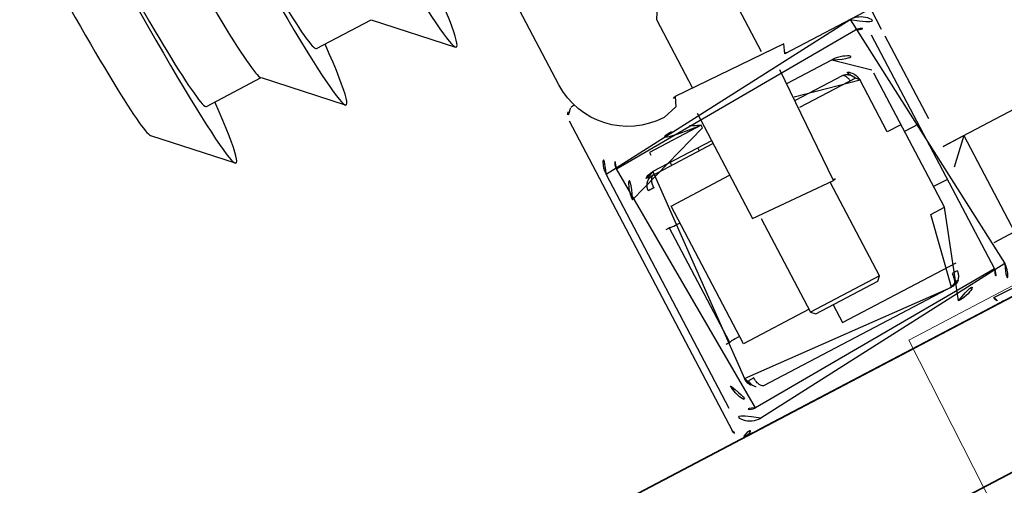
# Model space of a CAD drawing. Header units: metres. Extents: x 7408630 to 7411134, y 5569633 to 5570339.
# Tile 61 of 76: x 7410493.7162 to 7410493.8426, y 5569902.192 to 5569902.2518. Entities that reach past the tile are written whole.
import ezdxf
from ezdxf.enums import TextEntityAlignment as Align

# ---------------------------------------------------------------- set-up
doc = ezdxf.new("R2010")
doc.units = ezdxf.units.M
doc.header["$MEASUREMENT"] = 0
doc.layers.add('0-wypos-sanitarne', color=1, linetype='Continuous')
for name, color, linetype, lineweight in [('0-ZABUDOWA GK-MDF', 54, 'Continuous', 35), ('1_POSADZKA PODZIAŁY', 151, 'Continuous', 0), ('OPIS POM NOWE', 140, 'Continuous', 5), ('Opis_pom', 9, 'Continuous', 18)]:
    doc.layers.add(name, color=color, linetype=linetype, lineweight=lineweight)
doc.styles.add('ARIAL', font='tahoma.ttf')

# ---------------------------------------------------------------- blocks, each defined once
blk = doc.blocks.new('A$C324a30b8')
at = {"lineweight": 0}
for points in [[(-0.1783207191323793, -0.4783186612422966), (-0.177970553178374, -0.2391586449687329), (-0.1772702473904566, -0.1195763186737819), (-0.1755240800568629, 1.384364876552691e-06)], [(-0.1755240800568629, -1.956768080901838e-15), (0.1755240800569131, -2.033095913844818e-15)]]:
    blk.add_lwpolyline(points, dxfattribs=at)
blk = doc.blocks.new('99400_TOP')
for points in [[(-0.1599318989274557, 0.04967999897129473), (-0.1724831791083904, 0.04968022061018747, 0.4055189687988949), (-0.171998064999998, 0.05017999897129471), (-0.171998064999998, 0.05087999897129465, 0.414213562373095), (-0.172498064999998, 0.05137999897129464), (-0.187498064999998, 0.05137999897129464, 0.414213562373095), (-0.187998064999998, 0.05087999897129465), (-0.187998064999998, 0.05017999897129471, 0.4055189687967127), (-0.1875129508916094, 0.04968022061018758), (-0.18999847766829, 0.0496802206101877, -0.414213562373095), (-0.1999984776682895, 0.0596802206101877), (-0.1999984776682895, 0.1396802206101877, -0.2660007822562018), (-0.195061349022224, 0.1483038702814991)], [(-0.184998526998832, 0.06835893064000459), (-0.1849985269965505, 0.06811730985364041, -0.05005514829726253), (-0.184852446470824, 0.06785575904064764), (-0.1836350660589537, 0.06744842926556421, -0.7198969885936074), (-0.1836350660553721, 0.0670690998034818), (-0.1848524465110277, 0.06666176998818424, -0.050055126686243), (-0.1849985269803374, 0.06640021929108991), (-0.1849985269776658, 0.06611730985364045, -0.05005514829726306), (-0.1848524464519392, 0.06585575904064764), (-0.183635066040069, 0.06544842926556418, -0.7198969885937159), (-0.1836350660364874, 0.06506909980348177), (-0.1848524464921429, 0.06466176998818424, -0.05005512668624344), (-0.1849985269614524, 0.06440021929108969), (-0.1840985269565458, 0.06388060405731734), (-0.1840985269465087, 0.06281761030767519), (-0.1849985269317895, 0.06125876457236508), (-0.1849985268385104, 0.05137999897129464)], [(-0.174998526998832, 0.06835893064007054), (-0.1749985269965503, 0.06811730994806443, 0.05005514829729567), (-0.1751446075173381, 0.06785575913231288), (-0.1763619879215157, 0.06744842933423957, 0.719896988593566), (-0.176361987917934, 0.06706909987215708), (-0.1751446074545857, 0.06666177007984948, 0.05005512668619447), (-0.1749985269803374, 0.06640021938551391), (-0.1749985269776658, 0.06611730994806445, 0.05005514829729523), (-0.1751446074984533, 0.06585575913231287), (-0.176361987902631, 0.06544842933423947, 0.7198969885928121), (-0.1763619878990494, 0.06506909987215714), (-0.1751446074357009, 0.06466177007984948, 0.0500551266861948), (-0.1749985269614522, 0.0644002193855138), (-0.175898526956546, 0.063880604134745), (-0.1758985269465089, 0.06281761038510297), (-0.1749985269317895, 0.06125876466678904), (-0.1749985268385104, 0.05137999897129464)], [(-0.2001062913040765, 0.05634344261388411, 0.09130093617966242), (-0.2005536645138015, 0.05603520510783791, 0.1989090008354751), (-0.2009930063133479, 0.05497456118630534)], [(-0.1994446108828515, 0.05639836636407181, 0.1708347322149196), (-0.2001062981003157, 0.05634345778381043)], [(-0.185998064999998, 0.04817999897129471), (-0.185998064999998, 0.03287999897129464, 0.414213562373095), (-0.185498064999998, 0.03237999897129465), (-0.174498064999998, 0.03237999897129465, 0.414213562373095), (-0.173998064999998, 0.03287999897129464), (-0.173998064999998, 0.0481799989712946)], [(-0.1862480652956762, 0.04656102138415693, 0.1190956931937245), (-0.1899980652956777, 0.04764342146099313, 0.1190956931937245), (-0.1937480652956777, 0.04656102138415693)], [(-0.1984980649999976, 0.04217999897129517, -0.414213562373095), (-0.1944980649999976, 0.04617999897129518), (-0.186248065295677, 0.04617999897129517), (-0.186248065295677, 0.04656102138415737), (-0.193748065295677, 0.04656102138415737), (-0.193748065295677, 0.04617999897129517)], [(-0.173998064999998, 0.04617999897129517), (-0.1674980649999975, 0.04617999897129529, -0.414213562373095), (-0.1634980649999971, 0.04217999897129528), (-0.1635294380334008, 0.0426799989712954)], [(-0.185998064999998, 0.04417999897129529), (-0.1944980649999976, 0.04417999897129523, 0.414213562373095), (-0.1964980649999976, 0.04217999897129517), (-0.1964980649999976, 0.01517999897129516, 0.414213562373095), (-0.1944980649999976, 0.01317999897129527), (-0.1674980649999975, 0.01317999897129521, 0.414213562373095), (-0.1654980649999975, 0.01517999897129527), (-0.1654980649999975, 0.02267999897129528), (-0.1634980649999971, 0.02267999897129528), (-0.1634980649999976, 0.04217999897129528)], [(-0.1634980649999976, 0.03467999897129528), (-0.1654980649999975, 0.03467999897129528), (-0.1654980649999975, 0.04217999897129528, 0.414213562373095), (-0.1674980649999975, 0.04417999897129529), (-0.173998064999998, 0.04417999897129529)], [(-0.1944980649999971, 0.02024689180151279), (-0.1951502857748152, 0.02024387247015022), (-0.1954206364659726, 0.02024196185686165), (-0.1955995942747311, 0.02023936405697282), (-0.1956660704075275, 0.02023638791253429, 0.1164652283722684), (-0.1958896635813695, 0.02018362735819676), (-0.1960062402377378, 0.02012534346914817), (-0.1960062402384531, 0.03683391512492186), (-0.1958896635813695, 0.03677563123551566, 0.1164652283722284), (-0.1956660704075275, 0.03672287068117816), (-0.1954206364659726, 0.03671729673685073), (-0.1951502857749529, 0.03671538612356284), (-0.1944980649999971, 0.03671236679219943)], [(-0.1674980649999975, 0.01117999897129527, 0.414213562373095), (-0.1634980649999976, 0.01517999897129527), (-0.1634980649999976, 0.02267999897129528)], [(-0.1984980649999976, 0.01517999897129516, 0.414213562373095), (-0.1944980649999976, 0.01117999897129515)], [(-0.2009930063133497, 0.009984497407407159, 0.198909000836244), (-0.2005536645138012, 0.008923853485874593, 0.09130093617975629), (-0.2001062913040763, 0.008615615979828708)], [(-0.1623653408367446, 0.008486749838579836), (-0.1624946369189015, 0.008488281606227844), (-0.1626871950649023, 0.008489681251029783), (-0.162935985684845, 0.008490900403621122), (-0.1632325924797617, 0.008491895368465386), (-0.1635663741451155, 0.008492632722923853), (-0.1639258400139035, 0.008493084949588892), (-0.1642751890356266, 0.008493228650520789), (-0.1977092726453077, 0.008493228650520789), (-0.1984089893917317, 0.00849266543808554), (-0.1990272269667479, 0.008491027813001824), (-0.19948215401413, 0.008488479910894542), (-0.1996076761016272, 0.008492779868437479), (-0.1997278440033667, 0.00850655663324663), (-0.1998370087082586, 0.008527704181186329), (-0.2000326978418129, 0.00858609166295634, 0.5170328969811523), (-0.1986974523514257, 0.009524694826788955)], [(-0.1632983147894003, 0.009478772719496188, 0.4125364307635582), (-0.1622983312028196, 0.008484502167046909), (-0.1125041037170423, 0.008484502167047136), (-0.1122130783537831, 0.008513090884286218), (-0.1119331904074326, 0.008597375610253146), (-0.1116750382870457, 0.00873451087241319), (-0.1114482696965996, 0.00891896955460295), (-0.1112617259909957, 0.009144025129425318), (-0.1111222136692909, 0.009400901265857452), (-0.1110353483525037, 0.00967999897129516)]]:
    blk.add_lwpolyline(points, format="xyb")
for points in [[(-0.2494439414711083, 0.07835143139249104), (-0.241466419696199, 0.07016170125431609)], [(-0.2413629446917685, 0.07830615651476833), (-0.2334143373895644, 0.07830615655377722), (-0.2254809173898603, 0.07016170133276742)], [(-0.2253774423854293, 0.0783061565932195), (-0.2174288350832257, 0.07830615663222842), (-0.2094954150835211, 0.07016170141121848)], [(-0.200007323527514, 0.05638163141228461), (-0.1998749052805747, 0.05642196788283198), (-0.1997562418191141, 0.05644779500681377), (-0.1996235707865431, 0.05646514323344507), (-0.1994803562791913, 0.05647064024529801)], [(-0.2009930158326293, 0.05497456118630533), (-0.2009930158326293, 0.009984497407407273)], [(-0.159998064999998, 0.0466799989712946), (-0.159998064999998, 0.04967999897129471), (0.1600019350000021, 0.04967999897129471), (0.1600019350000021, 0.04667999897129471)], [(-0.159998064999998, 0.03367999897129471), (-0.159998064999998, 0.04567999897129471)], [(-0.1947798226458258, 0.04377924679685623), (-0.185998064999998, 0.04377924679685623)], [(-0.191998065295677, 0.04417999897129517), (-0.191998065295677, 0.04377924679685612)], [(-0.187998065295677, 0.04417999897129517), (-0.187998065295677, 0.04377924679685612)], [(-0.173998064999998, 0.04377924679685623), (-0.167215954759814, 0.04377924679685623)], [(-0.1666362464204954, 0.04267999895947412), (-0.1666618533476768, 0.04283769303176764), (-0.166686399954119, 0.04295136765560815), (-0.1667153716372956, 0.04306035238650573), (-0.1667486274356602, 0.04316407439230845), (-0.1667858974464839, 0.04326165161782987), (-0.1668339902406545, 0.04336661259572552), (-0.1668866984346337, 0.04346135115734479), (-0.1669436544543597, 0.04354517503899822), (-0.1670132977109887, 0.043626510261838), (-0.1670958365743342, 0.04369791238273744), (-0.1671830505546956, 0.04374776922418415), (-0.1672835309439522, 0.0437785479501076), (-0.1671816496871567, 0.04377194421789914), (-0.1670768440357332, 0.04375782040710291), (-0.1669626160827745, 0.04373371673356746), (-0.1668620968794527, 0.04370461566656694), (-0.1667652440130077, 0.04366908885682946), (-0.1666607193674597, 0.04362185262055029), (-0.1665692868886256, 0.04357223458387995), (-0.166461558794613, 0.04350250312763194), (-0.1663604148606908, 0.04342401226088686), (-0.1662663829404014, 0.04333723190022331), (-0.1661799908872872, 0.04324263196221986), (-0.1661018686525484, 0.0431408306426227), (-0.1660328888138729, 0.04303299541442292), (-0.1659734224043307, 0.04291982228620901), (-0.1659237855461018, 0.04280194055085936), (-0.1658842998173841, 0.0426799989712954), (-0.173998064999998, 0.0426799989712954)], [(-0.1849985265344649, 0.01917999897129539), (-0.1944980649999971, 0.01917999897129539), (-0.1944980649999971, 0.03917999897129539), (-0.185998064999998, 0.03917999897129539)], [(-0.1959086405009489, 0.03678511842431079), (-0.196017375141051, 0.03678687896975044), (-0.1961553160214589, 0.03678847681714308), (-0.1963177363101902, 0.0367898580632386), (-0.1964980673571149, 0.03679098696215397)], [(-0.161498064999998, 0.03367999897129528), (-0.1634980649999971, 0.03367999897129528)], [(-0.1849985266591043, 0.03237999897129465), (-0.1849985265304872, 0.01875876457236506), (-0.184498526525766, 0.01825876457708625), (-0.1754985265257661, 0.01825876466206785), (-0.1749985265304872, 0.01875876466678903), (-0.1749985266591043, 0.03237999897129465)], [(0.1600019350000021, 0.02667999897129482), (0.1570019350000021, 0.02967999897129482), (0.1600019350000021, 0.02967999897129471), (-0.159998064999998, 0.02967999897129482), (-0.156998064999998, 0.02967999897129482), (-0.159998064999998, 0.02667999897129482)], [(-0.1569980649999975, 0.02967999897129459), (-0.1569980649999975, 0.01567999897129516), (-0.1599980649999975, 0.01567999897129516)], [(-0.161498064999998, 0.02567999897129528), (-0.1634980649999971, 0.02567999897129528)], [(-0.196498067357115, 0.02016827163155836), (-0.1963177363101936, 0.02016940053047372), (-0.1961553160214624, 0.0201707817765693), (-0.1960173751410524, 0.0201723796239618), (-0.195908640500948, 0.02017414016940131)], [(-0.1749985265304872, 0.01875876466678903), (-0.1849985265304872, 0.01875876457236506)], [(-0.1819980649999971, 0.01825876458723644), (-0.1819980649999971, 0.01567999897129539), (-0.1654980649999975, 0.01567999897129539)], [(-0.1663614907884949, 0.01353433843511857), (-0.1662515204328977, 0.01363718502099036), (-0.1661841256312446, 0.01371171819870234), (-0.1661217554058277, 0.01379075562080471), (-0.1660586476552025, 0.01388358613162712), (-0.1660041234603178, 0.01397812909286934), (-0.1659578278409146, 0.01407364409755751), (-0.1659193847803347, 0.01416941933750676), (-0.1658854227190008, 0.01427527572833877), (-0.1658601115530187, 0.01437987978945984), (-0.1658424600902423, 0.01448532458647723), (-0.1658327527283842, 0.01458521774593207), (-0.1658308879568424, 0.01468825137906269), (-0.1659305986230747, 0.01468001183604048), (-0.1660642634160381, 0.01468002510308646), (-0.1662962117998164, 0.01468015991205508), (-0.1664046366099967, 0.01467983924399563), (-0.1665052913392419, 0.01467956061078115), (-0.1666069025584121, 0.0146831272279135), (-0.1666096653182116, 0.01458310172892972), (-0.16661878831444, 0.01448225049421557), (-0.1666250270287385, 0.0143795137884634), (-0.1666364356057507, 0.01427763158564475), (-0.1666519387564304, 0.01417589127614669), (-0.1666718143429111, 0.01407234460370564), (-0.1666967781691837, 0.01396655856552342), (-0.1667256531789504, 0.01386538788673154), (-0.1667582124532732, 0.01376928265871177), (-0.1668018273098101, 0.01366127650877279), (-0.1668500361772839, 0.01356207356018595), (-0.1669024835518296, 0.01347298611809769), (-0.1669684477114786, 0.01338271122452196), (-0.1670388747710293, 0.01330793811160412), (-0.1671182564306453, 0.01324620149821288), (-0.1672518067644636, 0.01318001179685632), (-0.1947494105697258, 0.01318001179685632), (-0.1949282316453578, 0.01328302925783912), (-0.1950069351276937, 0.01335898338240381), (-0.195073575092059, 0.01344371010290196), (-0.1951289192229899, 0.01353142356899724), (-0.1951800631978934, 0.0136301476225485), (-0.1952207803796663, 0.01372443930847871), (-0.1952574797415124, 0.01382543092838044), (-0.195289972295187, 0.01393256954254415), (-0.1953180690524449, 0.01404530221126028), (-0.1953384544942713, 0.01414569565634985), (-0.1953552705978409, 0.01424880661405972), (-0.1953684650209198, 0.01435419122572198), (-0.1953777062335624, 0.01446163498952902), (-0.195384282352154, 0.01457644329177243), (-0.195385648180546, 0.01468001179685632), (-0.1961660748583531, 0.01466554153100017), (-0.1961615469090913, 0.01456450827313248), (-0.1961500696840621, 0.01445942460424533), (-0.1961299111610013, 0.01435265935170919), (-0.1961042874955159, 0.01425341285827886), (-0.1960687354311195, 0.01414814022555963), (-0.1960296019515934, 0.01405477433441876), (-0.1959786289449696, 0.01395395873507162), (-0.1959242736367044, 0.01386341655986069), (-0.1958606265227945, 0.01377283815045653), (-0.195790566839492, 0.01368730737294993), (-0.1957144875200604, 0.01360725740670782), (-0.1956327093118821, 0.01353300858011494)]]:
    blk.add_lwpolyline(points)
for points in [[(-0.199998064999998, 0.01267999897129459), (-0.199998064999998, 0.0466799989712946, -0.414213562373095), (-0.196998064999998, 0.0496799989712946), (-0.162998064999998, 0.0496799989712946, -0.414213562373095), (-0.159998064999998, 0.0466799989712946), (-0.159998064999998, 0.01267999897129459, -0.414213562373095), (-0.162998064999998, 0.00967999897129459), (-0.196998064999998, 0.00967999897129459, -0.414213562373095)], [(-0.161498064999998, 0.0466799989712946), (-0.161498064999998, 0.01267999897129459, -0.414213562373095), (-0.162998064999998, 0.01117999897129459), (-0.196998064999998, 0.01117999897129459, -0.414213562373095), (-0.198498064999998, 0.01267999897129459), (-0.198498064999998, 0.0466799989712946, -0.414213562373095), (-0.196998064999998, 0.0481799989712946), (-0.162998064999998, 0.0481799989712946, -0.414213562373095)]]:
    blk.add_lwpolyline(points, format="xyb", close=True)
blk.add_lwpolyline([(-0.1946662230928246, 0.04377924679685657), (-0.1946642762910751, 0.0437792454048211), (-0.1946634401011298, 0.04377924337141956), (-0.1946626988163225, 0.04377924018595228), (-0.1946620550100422, 0.04377923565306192), (-0.1946615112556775, 0.04377922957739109), (-0.1946610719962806, 0.04377922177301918), (-0.1946607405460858, 0.04377921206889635), (-0.1946605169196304, 0.04377920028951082), (-0.1946604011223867, 0.04377918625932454), (-0.1946606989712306, 0.04377912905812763), (-0.1946610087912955, 0.04377910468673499), (-0.1946614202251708, 0.043779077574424), (-0.1946619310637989, 0.0437790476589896), (-0.1946625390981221, 0.04377901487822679), (-0.1946632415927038, 0.04377897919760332), (-0.1946649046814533, 0.04377889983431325), (-0.1946668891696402, 0.04377881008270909), (-0.1946691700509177, 0.04377871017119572), (-0.1946716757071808, 0.04377860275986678), (-0.1946743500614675, 0.04377848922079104), (-0.1946771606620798, 0.04377836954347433), (-0.1946800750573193, 0.0437782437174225), (-0.1946921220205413, 0.04377767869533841), (-0.1946980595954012, 0.04377734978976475), (-0.1947039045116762, 0.04377696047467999), (-0.1947067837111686, 0.04377673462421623), (-0.1947095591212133, 0.04377648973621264), (-0.1947121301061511, 0.04377623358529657), (-0.1947145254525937, 0.04377596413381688), (-0.1947167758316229, 0.04377567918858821), (-0.1947189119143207, 0.04377537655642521), (-0.1947229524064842, 0.04377471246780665), (-0.1947247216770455, 0.04377439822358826), (-0.1947263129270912, 0.04377410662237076), (-0.1947294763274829, 0.04377348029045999), (-0.1947313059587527, 0.04377309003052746), (-0.194732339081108, 0.0437728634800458), (-0.1947334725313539, 0.04377261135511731), (-0.1947347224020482, 0.04377233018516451), (-0.1947361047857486, 0.04377201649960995), (-0.1947376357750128, 0.04377166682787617), (-0.1947393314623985, 0.04377127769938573), (-0.1947412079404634, 0.04377084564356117), (-0.1947432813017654, 0.04377036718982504), (-0.1947455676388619, 0.04376983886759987), (-0.1947480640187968, 0.04376926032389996), (-0.1947506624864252, 0.0437686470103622), (-0.1947533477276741, 0.04376799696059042), (-0.1947561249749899, 0.0437673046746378), (-0.1947589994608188, 0.04376656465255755), (-0.1947619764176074, 0.04376577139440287), (-0.1947650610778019, 0.04376491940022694), (-0.1947682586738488, 0.04376400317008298), (-0.1947715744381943, 0.04376301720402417), (-0.194778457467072, 0.0437608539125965), (-0.194785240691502, 0.04375856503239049), (-0.194791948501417, 0.04375614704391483), (-0.1947986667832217, 0.0437535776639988), (-0.1948054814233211, 0.04375083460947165), (-0.1948124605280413, 0.04374790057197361), (-0.1948194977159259, 0.04374480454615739), (-0.1948265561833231, 0.04374155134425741), (-0.1948336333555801, 0.04373813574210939), (-0.194840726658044, 0.04373455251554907), (-0.194847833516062, 0.04373079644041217), (-0.1948549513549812, 0.04372686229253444), (-0.1948620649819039, 0.04372275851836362), (-0.1948691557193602, 0.04371850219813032), (-0.1948762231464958, 0.04371409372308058), (-0.1948832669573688, 0.04370953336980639), (-0.1948902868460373, 0.04370482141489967), (-0.1948972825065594, 0.04369995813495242), (-0.1949042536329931, 0.04369494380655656), (-0.1949111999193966, 0.04368977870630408), (-0.1949181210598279, 0.04368446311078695), (-0.1949250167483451, 0.0436789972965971), (-0.1949318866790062, 0.04367338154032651), (-0.1949387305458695, 0.04366761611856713), (-0.1949455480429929, 0.04366170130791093), (-0.1949523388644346, 0.04365563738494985), (-0.1949591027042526, 0.04364942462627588), (-0.194965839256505, 0.04364306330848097), (-0.1949725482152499, 0.04363655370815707), (-0.1949792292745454, 0.04362989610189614), (-0.1949858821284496, 0.04362309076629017), (-0.1949925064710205, 0.04361613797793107), (-0.1949991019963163, 0.04360903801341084), (-0.195005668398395, 0.04360179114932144), (-0.1950122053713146, 0.04359439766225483), (-0.1950187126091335, 0.04358685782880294), (-0.1950251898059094, 0.04357917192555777), (-0.1950316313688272, 0.04357134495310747), (-0.195038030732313, 0.04356338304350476), (-0.1950443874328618, 0.04355528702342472), (-0.195050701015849, 0.0435470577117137), (-0.1950569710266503, 0.04353869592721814), (-0.1950631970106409, 0.04353020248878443), (-0.1950693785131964, 0.04352157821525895), (-0.1950755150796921, 0.04351282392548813), (-0.1950816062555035, 0.04350394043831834), (-0.195087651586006, 0.04349492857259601), (-0.1950936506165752, 0.04348578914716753), (-0.1950996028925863, 0.04347652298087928), (-0.1951055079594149, 0.04346713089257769), (-0.1951113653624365, 0.04345761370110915), (-0.1951171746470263, 0.04344797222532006), (-0.1951229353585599, 0.04343820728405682), (-0.1951286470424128, 0.04342831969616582), (-0.1951343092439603, 0.04341831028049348), (-0.1951399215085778, 0.04340817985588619), (-0.195145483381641, 0.04339792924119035), (-0.195150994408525, 0.04338755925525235), (-0.1951564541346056, 0.04337707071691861), (-0.1951618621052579, 0.04336646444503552), (-0.1951672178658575, 0.04335574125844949), (-0.1951725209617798, 0.0433449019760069), (-0.1951777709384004, 0.04333394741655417), (-0.1951829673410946, 0.04332287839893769), (-0.1951881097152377, 0.04331169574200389), (-0.1951931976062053, 0.04330040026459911), (-0.1951982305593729, 0.0432889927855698), (-0.1952032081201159, 0.04327747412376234), (-0.1952081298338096, 0.04326584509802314), (-0.1952129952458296, 0.04325410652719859), (-0.1952178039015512, 0.0432422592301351), (-0.1952225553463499, 0.04323030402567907), (-0.1952272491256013, 0.0432182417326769), (-0.1952318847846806, 0.04320607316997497), (-0.1952364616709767, 0.04319379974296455), (-0.19524096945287, 0.04318145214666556), (-0.1952454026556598, 0.04316904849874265), (-0.1952497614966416, 0.04315659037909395), (-0.1952582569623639, 0.04313151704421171), (-0.1952664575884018, 0.04310624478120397), (-0.1952743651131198, 0.04308078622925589), (-0.1952819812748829, 0.04305515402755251), (-0.1952893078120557, 0.043029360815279), (-0.195296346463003, 0.04300341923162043), (-0.1953030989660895, 0.04297734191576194), (-0.1953095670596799, 0.04295114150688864), (-0.195315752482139, 0.04292483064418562), (-0.1953216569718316, 0.04289842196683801), (-0.1953272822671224, 0.04287192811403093), (-0.195332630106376, 0.04284536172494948), (-0.1953377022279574, 0.04281873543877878), (-0.1953425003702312, 0.04279206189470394), (-0.1953470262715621, 0.04276535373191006), (-0.1953512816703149, 0.04273862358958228), (-0.1953552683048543, 0.04271188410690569), (-0.1953589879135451, 0.04268514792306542), (-0.1953624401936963, 0.04265842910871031), (-0.1953655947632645, 0.04263175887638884), (-0.1953684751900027, 0.04260512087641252), (-0.195371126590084, 0.0425784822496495), (-0.195372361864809, 0.0425652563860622), (-0.1953729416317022, 0.04255876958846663), (-0.1953734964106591, 0.04255237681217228), (-0.1953740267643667, 0.04254608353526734), (-0.1953745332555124, 0.04253989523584), (-0.1953750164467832, 0.04253381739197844), (-0.1953754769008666, 0.04252785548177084), (-0.1953759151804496, 0.04252201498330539), (-0.1953763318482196, 0.04251630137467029), (-0.1953767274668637, 0.0425107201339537), (-0.1953771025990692, 0.04250527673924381), (-0.1953774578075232, 0.04249997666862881), (-0.1953777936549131, 0.0424948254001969), (-0.195378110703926, 0.04248982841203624), (-0.1953784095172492, 0.04248499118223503), (-0.1953786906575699, 0.04248031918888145), (-0.1953789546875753, 0.04247581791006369), (-0.1953792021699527, 0.04247149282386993), (-0.1953794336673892, 0.04246734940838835), (-0.1953796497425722, 0.04246339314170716), (-0.1953798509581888, 0.0424596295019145), (-0.1953800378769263, 0.0424560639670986), (-0.1953802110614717, 0.04245270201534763), (-0.1953803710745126, 0.04244954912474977), (-0.1953805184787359, 0.0424466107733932), (-0.195380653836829, 0.04244389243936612), (-0.1953807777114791, 0.04244139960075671), (-0.1953808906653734, 0.04243913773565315), (-0.1953809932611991, 0.04243711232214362), (-0.1953811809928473, 0.04243357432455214), (-0.1953813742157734, 0.04243019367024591), (-0.1953815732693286, 0.04242692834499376), (-0.1953817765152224, 0.04242377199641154), (-0.1953819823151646, 0.04242071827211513), (-0.1953823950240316, 0.04241489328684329), (-0.1953827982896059, 0.0424094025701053), (-0.1953831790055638, 0.04240419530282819), (-0.1953835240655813, 0.04239922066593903), (-0.1953838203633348, 0.04239442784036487), (-0.1953840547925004, 0.04238976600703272), (-0.1953842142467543, 0.04238518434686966), (-0.1953842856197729, 0.04238063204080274), (-0.1953842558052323, 0.04237605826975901), (-0.1953841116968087, 0.04237141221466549), (-0.1953838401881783, 0.04236664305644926), (-0.1953834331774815, 0.04236175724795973), (-0.1953829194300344, 0.04235705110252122), (-0.1953823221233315, 0.04235255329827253), (-0.1953816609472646, 0.0423482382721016), (-0.1953809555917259, 0.04234408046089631), (-0.1953802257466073, 0.04234005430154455), (-0.1953794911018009, 0.04233613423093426), (-0.1953780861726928, 0.04232851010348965), (-0.1953768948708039, 0.04232097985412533), (-0.1953764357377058, 0.04231720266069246), (-0.1953761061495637, 0.04231342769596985), (-0.1953759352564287, 0.04230966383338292), (-0.1953759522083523, 0.04230591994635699), (-0.195376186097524, 0.04230220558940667), (-0.1953766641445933, 0.04229854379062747), (-0.1953774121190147, 0.04229495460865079), (-0.1953784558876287, 0.04229145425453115), (-0.1953798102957, 0.0422880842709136), (-0.1953806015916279, 0.04228646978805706), (-0.1953814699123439, 0.04228490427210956), (-0.1953824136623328, 0.04228339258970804), (-0.1953834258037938, 0.04228194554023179), (-0.195384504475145, 0.04228056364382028), (-0.1953856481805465, 0.04227924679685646), (-0.1953874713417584, 0.04227740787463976), (-0.1953894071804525, 0.0422757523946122), (-0.1953914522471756, 0.04227428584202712), (-0.1953936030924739, 0.04227301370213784), (-0.1953958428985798, 0.04227194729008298), (-0.1953981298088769, 0.04227110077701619), (-0.1954004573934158, 0.04227046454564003), (-0.195402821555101, 0.04227002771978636), (-0.1954076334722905, 0.04226970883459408), (-0.1954124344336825, 0.04227004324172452), (-0.1954171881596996, 0.04227090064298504), (-0.195421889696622, 0.0422721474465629), (-0.1954311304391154, 0.04227528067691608), (-0.1954406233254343, 0.04227862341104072), (-0.1954457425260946, 0.04228020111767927), (-0.195451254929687, 0.04228162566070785), (-0.1954572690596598, 0.04228282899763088), (-0.1954604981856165, 0.04228332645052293), (-0.1954638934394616, 0.04228374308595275), (-0.1954711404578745, 0.04228429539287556), (-0.1954785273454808, 0.04228444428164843), (-0.1954860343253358, 0.04228425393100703), (-0.1954937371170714, 0.04228379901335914), (-0.1955017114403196, 0.0422831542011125), (-0.1955100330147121, 0.04228239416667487), (-0.1955187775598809, 0.04228159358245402), (-0.1955280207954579, 0.04228082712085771), (-0.1955378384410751, 0.04228016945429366), (-0.1955482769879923, 0.04227969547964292), (-0.1955587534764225, 0.04227944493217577), (-0.1955691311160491, 0.04227935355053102), (-0.1955795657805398, 0.04227933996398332), (-0.195590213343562, 0.04227932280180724), (-0.1956120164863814, 0.04227918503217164), (-0.1956335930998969, 0.04227910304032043), (-0.1956548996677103, 0.0422790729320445), (-0.1956759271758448, 0.04227908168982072), (-0.1956966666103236, 0.04227911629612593), (-0.1957372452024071, 0.04227921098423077), (-0.1957570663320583, 0.0422792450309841), (-0.195776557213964, 0.04227925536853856), (-0.1959476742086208, 0.04227932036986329), (-0.1959622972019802, 0.04227932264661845), (-0.1959764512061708, 0.0422793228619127), (-0.1959901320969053, 0.0422793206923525), (-0.1960033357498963, 0.04227931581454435), (-0.1960160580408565, 0.04227930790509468), (-0.1960282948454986, 0.04227929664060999), (-0.1960400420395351, 0.04227928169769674), (-0.1960512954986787, 0.04227926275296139), (-0.1960620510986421, 0.04227923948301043), (-0.1960722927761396, 0.04227929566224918), (-0.196081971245, 0.04227974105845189), (-0.1960910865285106, 0.04228052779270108), (-0.1960996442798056, 0.04228156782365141), (-0.1961076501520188, 0.04228277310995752), (-0.1961151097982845, 0.04228405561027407), (-0.1961284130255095, 0.04228650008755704), (-0.196134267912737, 0.04228748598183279), (-0.1961395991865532, 0.04228819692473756), (-0.1961444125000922, 0.04228854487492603), (-0.1961487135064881, 0.04228844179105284), (-0.1961506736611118, 0.0422881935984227), (-0.1961525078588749, 0.04228779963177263), (-0.1961542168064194, 0.04228724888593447), (-0.1961558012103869, 0.04228653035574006), (-0.1961572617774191, 0.04228563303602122), (-0.1961585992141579, 0.04228454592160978), (-0.196159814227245, 0.04228325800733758), (-0.1961609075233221, 0.04228175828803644), (-0.196161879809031, 0.04228003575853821), (-0.1961627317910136, 0.04227807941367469), (-0.1961634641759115, 0.04227587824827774), (-0.1961640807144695, 0.04227348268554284), (-0.1961645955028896, 0.04227128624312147), (-0.1961648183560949, 0.04227041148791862), (-0.1961650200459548, 0.04226976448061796), (-0.1961652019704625, 0.04226940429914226), (-0.1961653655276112, 0.04226939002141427), (-0.1961655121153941, 0.04226978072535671), (-0.1961656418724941, 0.04227062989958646), (-0.1961657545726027, 0.04227198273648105), (-0.1961658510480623, 0.04227388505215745), (-0.1961659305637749, 0.04227631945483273), (-0.196165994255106, 0.04227924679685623), (-0.1961660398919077, 0.0422823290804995), (-0.196166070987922, 0.0422857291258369), (-0.1961660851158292, 0.04228939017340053), (-0.1961660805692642, 0.04229325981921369), (-0.1961660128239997, 0.04230136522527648), (-0.1961658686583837, 0.04230972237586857), (-0.1961656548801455, 0.04231814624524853), (-0.1961653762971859, 0.04232668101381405), (-0.1961650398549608, 0.04233537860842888), (-0.1961648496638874, 0.04233986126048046), (-0.1961646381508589, 0.0423445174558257), (-0.1961643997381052, 0.0423494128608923), (-0.1961641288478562, 0.04235461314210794), (-0.1961638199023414, 0.04236018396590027), (-0.1961636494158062, 0.04236312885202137), (-0.1961634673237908, 0.04236619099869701), (-0.1961626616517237, 0.04237918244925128), (-0.1961622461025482, 0.0423856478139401), (-0.1961617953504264, 0.04239224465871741), (-0.1961612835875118, 0.04239914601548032), (-0.196160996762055, 0.04240276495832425), (-0.1961606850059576, 0.042406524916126), (-0.1961603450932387, 0.04241044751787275), (-0.1961599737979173, 0.04241455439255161), (-0.1961595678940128, 0.04241886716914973), (-0.1961591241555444, 0.04242340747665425), (-0.1961586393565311, 0.04242819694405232), (-0.1961581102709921, 0.04243325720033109), (-0.1961575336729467, 0.04243860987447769), (-0.1961569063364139, 0.04244427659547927), (-0.1961562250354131, 0.04245027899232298), (-0.1961558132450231, 0.04245386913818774), (-0.196155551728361, 0.04245613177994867), (-0.1961552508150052, 0.04245870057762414), (-0.196154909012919, 0.04246156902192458), (-0.1961545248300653, 0.04246473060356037), (-0.1961540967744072, 0.04246817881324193), (-0.1961536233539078, 0.04247190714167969), (-0.1961531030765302, 0.04247590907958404), (-0.1961525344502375, 0.04248017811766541), (-0.1961519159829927, 0.0424847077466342), (-0.1961512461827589, 0.04248949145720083), (-0.1961505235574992, 0.04249452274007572), (-0.1961497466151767, 0.04249979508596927), (-0.1961489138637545, 0.0425053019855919), (-0.1961480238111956, 0.042511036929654), (-0.196147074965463, 0.04251699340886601), (-0.19614606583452, 0.04252316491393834), (-0.1961449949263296, 0.04252954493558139), (-0.1961438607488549, 0.04253612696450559), (-0.1961426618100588, 0.04254290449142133), (-0.1961413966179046, 0.04254987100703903), (-0.1961400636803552, 0.04255702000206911), (-0.1961386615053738, 0.04256434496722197), (-0.1961371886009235, 0.04257183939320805), (-0.1961356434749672, 0.04257949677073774), (-0.1961340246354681, 0.04258731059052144), (-0.1961323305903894, 0.0425952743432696), (-0.1961305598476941, 0.04260338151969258), (-0.1961287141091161, 0.04261161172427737), (-0.1961248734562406, 0.04262808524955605), (-0.196120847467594, 0.04264451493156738), (-0.1961166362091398, 0.04266089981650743), (-0.1961122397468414, 0.04267723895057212), (-0.1961076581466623, 0.04269353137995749), (-0.1961028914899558, 0.04270977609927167), (-0.1960979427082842, 0.04272596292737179), (-0.1960928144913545, 0.04274208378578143), (-0.1960875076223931, 0.04275813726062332), (-0.1960820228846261, 0.04277412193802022), (-0.1960763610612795, 0.04279003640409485), (-0.1960705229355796, 0.04280587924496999), (-0.1960645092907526, 0.04282164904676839), (-0.1960583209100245, 0.04283734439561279), (-0.1960519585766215, 0.04285296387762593), (-0.1960454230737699, 0.04286850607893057), (-0.1960387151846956, 0.04288396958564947), (-0.196031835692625, 0.04289935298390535), (-0.1960247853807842, 0.04291465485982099), (-0.1960175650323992, 0.04292987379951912), (-0.1960101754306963, 0.0429450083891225), (-0.1960026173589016, 0.04296005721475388), (-0.1959948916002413, 0.04297501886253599), (-0.1959869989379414, 0.04298989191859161), (-0.1959789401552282, 0.04300467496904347), (-0.1959707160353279, 0.04301936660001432), (-0.1959623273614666, 0.04303396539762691), (-0.1959537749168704, 0.04304846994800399), (-0.1959450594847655, 0.04306287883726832), (-0.195936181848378, 0.04307719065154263), (-0.1959271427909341, 0.04309140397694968), (-0.19591794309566, 0.04310551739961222), (-0.1959085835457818, 0.043119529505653), (-0.1958990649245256, 0.04313343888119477), (-0.1958893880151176, 0.04314724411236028), (-0.195879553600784, 0.04316094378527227), (-0.195869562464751, 0.0431745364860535), (-0.1958594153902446, 0.0431880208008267), (-0.195849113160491, 0.04320139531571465), (-0.1958386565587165, 0.04321465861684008), (-0.195828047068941, 0.04322780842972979), (-0.1958172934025, 0.04324083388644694), (-0.1958063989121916, 0.04325373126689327), (-0.195795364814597, 0.04326649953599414), (-0.1957841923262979, 0.04327913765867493), (-0.1957728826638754, 0.04329164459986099), (-0.1957614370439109, 0.04330401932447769), (-0.1957498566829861, 0.04331626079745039), (-0.1957381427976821, 0.04332836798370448), (-0.1957262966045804, 0.04334033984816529), (-0.1957143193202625, 0.04335217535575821), (-0.1957022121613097, 0.0433638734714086), (-0.1956899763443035, 0.04337543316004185), (-0.1956776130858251, 0.04338685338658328), (-0.1956651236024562, 0.04339813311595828), (-0.1956525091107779, 0.04340927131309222), (-0.1956397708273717, 0.04342026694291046), (-0.1956269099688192, 0.04343111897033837), (-0.1956139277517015, 0.04344182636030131), (-0.1956008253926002, 0.04345238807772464), (-0.1955876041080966, 0.04346280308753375), (-0.1955742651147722, 0.04347307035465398), (-0.1955608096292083, 0.04348318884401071), (-0.1955472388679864, 0.04349315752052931), (-0.1955335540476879, 0.04350297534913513), (-0.1955197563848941, 0.04351264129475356), (-0.1955058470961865, 0.04352215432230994), (-0.1954918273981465, 0.04353151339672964), (-0.1954776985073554, 0.04354071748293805), (-0.1954634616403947, 0.04354976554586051), (-0.1954491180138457, 0.0435586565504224), (-0.19543466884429, 0.04356738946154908), (-0.1954201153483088, 0.04357596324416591), (-0.1954054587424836, 0.04358437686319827), (-0.195390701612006, 0.04359262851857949), (-0.1953758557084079, 0.04360071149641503), (-0.1953609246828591, 0.04360862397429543), (-0.1953459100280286, 0.04361636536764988), (-0.1953308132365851, 0.04362393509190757), (-0.1953156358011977, 0.04363133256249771), (-0.1953003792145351, 0.04363855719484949), (-0.1952850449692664, 0.04364560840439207), (-0.1952696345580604, 0.04365248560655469), (-0.195254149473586, 0.04365918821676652), (-0.1952385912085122, 0.04366571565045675), (-0.1952229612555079, 0.04367206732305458), (-0.1952072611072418, 0.04367824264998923), (-0.1951914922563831, 0.04368424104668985), (-0.1951756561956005, 0.04369006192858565), (-0.1951597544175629, 0.04369570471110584), (-0.1951437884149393, 0.04370116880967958), (-0.1951277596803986, 0.04370645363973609), (-0.1951116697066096, 0.04371155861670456), (-0.1950955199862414, 0.04371648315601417), (-0.1950793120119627, 0.04372122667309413), (-0.1950630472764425, 0.04372578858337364), (-0.1950467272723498, 0.04373016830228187), (-0.1950303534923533, 0.04373436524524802), (-0.1950139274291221, 0.04373837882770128), (-0.1949974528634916, 0.0437422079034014), (-0.1949809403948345, 0.04374584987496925), (-0.1949643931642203, 0.04374930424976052), (-0.1949478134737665, 0.04375257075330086), (-0.1949312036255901, 0.04375564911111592), (-0.1949145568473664, 0.04375854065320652), (-0.1949059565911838, 0.04375996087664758), (-0.1948969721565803, 0.04376139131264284), (-0.19488760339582, 0.04376282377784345), (-0.1948778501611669, 0.04376425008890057), (-0.1948677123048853, 0.04376566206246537), (-0.1948571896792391, 0.04376705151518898), (-0.1948462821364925, 0.0437684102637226), (-0.1948349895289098, 0.04376973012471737), (-0.1948233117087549, 0.04377100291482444), (-0.1948112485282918, 0.04377222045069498), (-0.194798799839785, 0.04377337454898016), (-0.1947924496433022, 0.04377392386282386), (-0.1947863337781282, 0.0437744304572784), (-0.1947805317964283, 0.04377488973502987), (-0.1947750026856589, 0.04377530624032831), (-0.1947697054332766, 0.0437756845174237), (-0.1947645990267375, 0.04377602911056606), (-0.194754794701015, 0.04377663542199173), (-0.1947452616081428, 0.04377716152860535), (-0.1947405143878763, 0.04377740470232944), (-0.1947360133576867, 0.04377762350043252), (-0.194731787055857, 0.04377781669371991), (-0.1947277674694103, 0.04377798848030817), (-0.1947123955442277, 0.04377854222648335), (-0.194704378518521, 0.04377876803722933), (-0.1946959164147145, 0.04377895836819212), (-0.194693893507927, 0.0437789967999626), (-0.1946919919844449, 0.04377903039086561), (-0.1946902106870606, 0.04377905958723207), (-0.1946885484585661, 0.04377908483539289), (-0.1946855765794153, 0.0437791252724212), (-0.1946829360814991, 0.04377915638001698), (-0.1946779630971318, 0.04377920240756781), (-0.194675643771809, 0.04377921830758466), (-0.1946734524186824, 0.04377923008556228), (-0.194671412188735, 0.04377923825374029), (-0.1946695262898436, 0.04377924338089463), (-0.1946677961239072, 0.04377924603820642)], close=True)
for centre, major_axis, ratio, start_param, end_param in [((-0.2413629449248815, 0.1258061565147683), (-2.733438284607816e-10, 0.05569754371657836), 0.04256043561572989, 0.705617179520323, 3.69102637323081), ((-0.2253774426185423, 0.1258061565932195), (-2.733438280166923e-10, 0.0556975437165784), 0.04256043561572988, 0.7056171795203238, 3.691026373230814), ((-0.2093919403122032, 0.1258061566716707), (-2.733438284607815e-10, 0.0556975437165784), 0.04256043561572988, 0.7056171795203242, 3.691026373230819), ((-0.2493556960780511, 0.1258061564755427), (-2.331131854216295e-10, 0.04750000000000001), 0.04256043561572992, 0.7056171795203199, 3.097927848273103), ((-0.2413629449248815, 0.1258061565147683), (-2.33113185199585e-10, 0.0475), 0.04256043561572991, 0.7056171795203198, 3.141592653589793), ((-0.2333701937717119, 0.1258061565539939), (-2.331131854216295e-10, 0.04750000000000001), 0.04256043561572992, 0.7056171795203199, 3.097927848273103), ((-0.2253774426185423, 0.1258061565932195), (-2.331131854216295e-10, 0.04750000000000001), 0.04256043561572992, 0.7056171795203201, 3.141592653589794)]:
    blk.add_ellipse(centre, major_axis=major_axis, ratio=ratio, start_param=start_param, end_param=end_param)
blk = doc.blocks.new('A$C4ebe9e89')
blk.add_blockref('99400_TOP', (0, 0))
blk = doc.blocks.new('A$C142d3faa')
at = {"layer": '1_POSADZKA PODZIAŁY'}
h = blk.add_hatch(dxfattribs=at)
h.set_pattern_fill('_USER', color=256, scale=80, double=1, pattern_type=0)
h.set_pattern_definition([(0, (-58931.34199039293, 199163.1944934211), (0, 80), []), (90, (-58931.34199039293, 199163.1944934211), (-80, 4.898587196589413e-15), [])])
h.paths.add_polyline_path([(419.2253591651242, 1045.606190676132), (183.2253591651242, 1045.606190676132), (183.2253591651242, 1265.606190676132), (299.2339670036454, 1265.596304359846), (299.2339670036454, 1245.596304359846), (419.2253591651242, 1245.606190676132)])
at = {"layer": '0-ZABUDOWA GK-MDF'}
for points in [[(419.2253591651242, 1247.606190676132), (299.2253591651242, 1247.606190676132)], [(419.2253591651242, 1245.606190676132), (299.2253591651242, 1245.606190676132)]]:
    blk.add_lwpolyline(points, dxfattribs=at)
at = {"layer": '0-wypos-sanitarne', "xscale": 100, "yscale": 100, "zscale": 100}
for name, p in [('A$C4ebe9e89', (340.9957001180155, 1246.757740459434)), ('A$C324a30b8', (340.9957001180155, 1247.725740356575))]:
    blk.add_blockref(name, p, dxfattribs=at)
at = {"layer": 'OPIS POM NOWE', "style": 'ARIAL'}
for tag, p in [('E1,4', (2085.453509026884, 1677.902724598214)), ('E1,4', (2642.565068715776, 1467.098580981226)), ('E1,4', (2887.554946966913, 1334.669140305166)), ('E1,1', (2346.15172770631, 945.3069204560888)), ('E1,2', (2380.289767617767, 731.4605824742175)), ('E1,4', (3248.926969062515, 423.5622677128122)), ('E1,3', (2269.290473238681, 389.8474601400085)), ('E1,5', (4145.396889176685, -41.41678165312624))]:
    blk.add_attdef(tag, text='', height=23.936, dxfattribs=at).set_placement(p, align=Align.MIDDLE_CENTER)
at = {"layer": 'Opis_pom', "ltscale": 0.7, "style": 'ARIAL'}
for tag, p in [('B1,18', (784.175454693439, 4749.376909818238)), ('B1,21', (1474.160621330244, 4744.552251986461)), ('B1/17', (593.1950013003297, 4721.360037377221)), ('1,23', (2643.879736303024, 4721.360037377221)), ('1,22', (2015.997302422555, 4715.619925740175)), ('A1,1', (-123.2752701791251, 4710.792713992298)), ('B1,1', (2964.213888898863, 4687.194759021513)), ('B1,19', (983.4770436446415, 4684.250472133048)), ('A1,6', (-365.3793687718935, 4657.226791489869)), ('A1,16', (198.2072643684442, 4631.436355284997)), ('B1,20', (1267.194878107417, 4624.632454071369)), ('B1,3', (3298.013043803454, 4567.235815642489)), ('B1,4', (4545.109849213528, 4480.622250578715)), ('A1,5', (-782.1155021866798, 4446.932694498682)), ('A1,2', (-186.9193724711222, 4425.112318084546)), ('A1,15', (198.2072643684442, 4391.000839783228)), ('B1,2', (2872.012077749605, 4302.459186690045)), ('A1,3', (-121.2895641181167, 4150.905633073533)), ('B1,8', (2427.383192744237, 4053.123158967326)), ('B1,6', (4754.926236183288, 3940.334623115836)), ('A1,4', (-837.6792277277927, 3920.772192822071)), ('B1,14', (401.2060605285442, 3890.998977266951)), ('B1,13', (1255.283140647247, 3857.264790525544)), ('B1,5', (4487.887436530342, 3854.524062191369)), ('B1,10', (1961.599271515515, 3852.276071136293)), ('B1,9', (2126.781835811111, 3827.246892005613)), ('B1,7', (3203.179523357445, 3799.68363001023)), ('B1,11', (2118.658790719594, 3658.838670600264)), ('B1,12', (1949.477289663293, 3633.257187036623)), ('C1,2', (2894.604733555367, 3427.283363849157)), ('C1,3', (2160.246723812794, 3198.455877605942)), ('C1,1', (3129.25555325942, 2706.44898945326)), ('C1,4', (2077.339235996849, 2485.413103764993)), ('C1,5', (2131.383208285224, 2180.309788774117)), ('C1,10', (3196.043433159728, 2172.920878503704)), ('C1,9', (3215.995519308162, 1907.634199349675)), ('C1,6', (2168.073843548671, 1819.58528353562)), ('D0,18', (1348.653176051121, 1483.781635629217)), ('C1,8', (2890.195548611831, 1472.29709332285)), ('C1,7', (2247.746238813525, 1432.404889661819)), ('D,03', (680.1466722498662, 1361.206844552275)), ('D0,15', (1769.826019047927, 1360.285680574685)), ('D,07', (301.6534830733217, 1339.208595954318)), ('D0,6', (-189.623502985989, 1299.117330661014)), ('D0,8', (-573.6059719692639, 1280.794415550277)), ('D0,2', (1011.718833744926, 1184.667071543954)), ('D0,4', (520.2942003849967, 1181.603761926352)), ('D0,14', (1790.011409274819, 1156.002015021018)), ('D,05', (264.3299696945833, 1077.697489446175)), ('D0,13', (1760.78024321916, 974.2700197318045)), ('D0,09', (-770.0709432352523, 944.5551283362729)), ('D0,1', (999.9887503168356, 928.6062601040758)), ('D0,10', (-751.0723892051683, 564.5580135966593)), ('D0,11', (-751.0723892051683, 336.7382673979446)), ('D0,12', (198.7439030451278, 306.3970252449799))]:
    blk.add_attdef(tag, text='', height=11.968, dxfattribs=at).set_placement(p, align=Align.MIDDLE_CENTER)

msp = doc.modelspace()

# ---------------------------------------------------------------- block references
at = {"xscale": 0.01, "yscale": 0.01, "zscale": 0.01, "rotation": 27.75854060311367}
msp.add_blockref('A$C142d3faa', (7410496.779402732, 5569889.662845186), dxfattribs=at)

doc.saveas('drawing.dxf')
